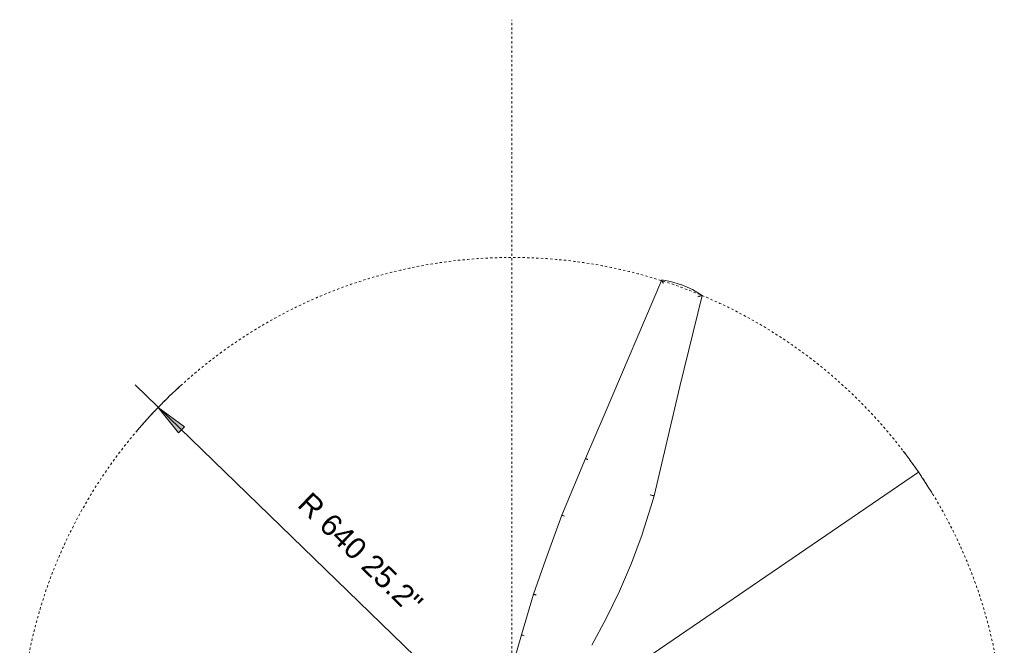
# Model space of a CAD drawing. Header units: millimetres. Extents: x 5734 to 11759, y -3101 to 7544.
# Tile 44 of 44: x 9604 to 10884, y 6731 to 7544. Entities that reach past the tile are written whole.
import ezdxf

# ---------------------------------------------------------------- set-up
doc = ezdxf.new("R2010")
doc.units = ezdxf.units.MM
doc.linetypes.add('Dash', pattern=[6, 3, -3])
doc.layers.add('A-ANNO-DIMS', color=7, linetype='Dash', lineweight=9, true_color=0xd2d2d2)
doc.layers.add('A-ANNO-DIMS-14', color=7, linetype='Continuous', lineweight=9)
doc.layers.add('E-LITE-EQPM', color=7, linetype='Continuous', lineweight=20)
doc.styles.add('Arial', font='arial.ttf', dxfattribs={"height": 28})
doc.dimstyles.new('Diameter_-_3mm_Arial', dxfattribs={"dimscale": 304.8, "dimtxt": 28.567263, "dimasz": 0, "dimexe": 0.110236, "dimexo": 0, "dimgap": 0.068898, "dimtad": 1, "dimjust": 3, "dimdec": 0, "dimzin": 0, "dimdsep": 46, "dimtxsty": 'Arial', "dimblk1": 'NONE', "dimblk2": 'NONE', "dimsah": 1, "dimcen": 0.09, "dimadec": 0, "dimazin": 0, "dimtfac": 1, "dimtdec": 4, "dimtix": 1, "dimtmove": 0, "dimatfit": 2, "dimfxl": 1, "dimtvp": 1, "dimtolj": 1, "dimtzin": 0, "dimarcsym": 2})
doc.dimstyles.new('Radial_-_3mm_Arial', dxfattribs={"dimscale": 304.8, "dimtxt": 28.567263, "dimasz": 0.137795, "dimexe": 0.137795, "dimexo": 0, "dimgap": 0.080381, "dimtad": 1, "dimjust": 3, "dimdec": 0, "dimzin": 0, "dimdsep": 46, "dimtxsty": 'Arial', "dimsah": 1, "dimcen": 0.09, "dimdle": 0.137795, "dimadec": 0, "dimazin": 0, "dimtfac": 1, "dimtdec": 4, "dimtix": 1, "dimtmove": 0, "dimatfit": 2, "dimfxl": 1, "dimtvp": 1, "dimtfill": 1, "dimtolj": 1, "dimtzin": 0, "dimarcsym": 2})

# ---------------------------------------------------------------- blocks, each defined once
blk = doc.blocks.new('33395D-10 - 33395D-10 DECO FAN LED Black_wood ceiling fan with DC motor-524682-Planta_PDF')
at = {"layer": 'E-LITE-EQPM'}
for p, q in [((-150.1, -14.9), (-94.4, 2.7)), ((-202.7, -31.6), (-150.1, -14.9)), ((-150.1, -14.9), (-150, -15)), ((-248, -48.4), (-202.7, -31.6)), ((-304.8, -70), (-248, -48.4)), ((-377.9, -102.1), (-304.8, -70))]:
    blk.add_line(p, q, dxfattribs=at)
at = {"layer": 'E-LITE-EQPM', "flags": 128}
for points in [[(-150, -15), (-149.9, -15.4), (-149.8, -15.9), (-149.6, -16.6), (-149.3, -17.4), (-149, -18.3)], [(-608.2, -205.7), (-433.7, -127.6), (-377.9, -102.1)], [(-134.9, -105.9), (-169.3, -125.5), (-204.6, -143.4), (-240.7, -159.6), (-277.5, -174.1), (-278.3, -174.3)], [(-278.3, -174.3), (-313.4, -186.2), (-327.6, -190.5)], [(-327.6, -190.5), (-469.1, -226.6), (-586.7, -258)], [(-601.3, -231.4), (-605.9, -217.1), (-608.2, -205.8)], [(-586.8, -258), (-594.8, -245.3), (-601.2, -231.6), (-601.3, -231.4)]]:
    blk.add_lwpolyline(points, dxfattribs=at)
at = {"layer": 'E-LITE-EQPM'}
for points, knots in [([(-202.7, -31.6), (-202.7, -31.6), (-202.6, -31.6), (-202.6, -31.9), (-202.3, -32.7), (-202, -33.7), (-201.7, -34.6), (-201.5, -35)], [-0.8787589, -0.8787589, -0.8787589, -0.8787589, -0.8, -0.6, -0.4, -0.2, 0, 0, 0, 0]), ([(-304.8, -70), (-304.8, -70), (-304.8, -70), (-304.7, -70.3), (-304.4, -71.1), (-303.9, -72.1), (-303.6, -73), (-303.4, -73.4)], [-0.8787324, -0.8787324, -0.8787324, -0.8787324, -0.8, -0.6, -0.4, -0.2, 0, 0, 0, 0]), ([(-608.2, -205.8), (-608.2, -205.7), (-608.2, -205.7), (-608.1, -205.7), (-608, -205.7), (-607.9, -205.7), (-607.7, -205.7), (-607.5, -205.8), (-607.3, -205.9), (-607.1, -205.9), (-607, -206), (-606.8, -206.1), (-606.5, -206.2), (-606.2, -206.3), (-605.9, -206.5), (-605.6, -206.6), (-605.2, -206.8), (-604.8, -207), (-604.2, -207.3), (-603.7, -207.5), (-603.5, -207.6)], [-1, -1, -1, -1, -0.9, -0.85, -0.8, -0.75, -0.7, -0.65, -0.6, -0.575, -0.55, -0.5, -0.45, -0.4, -0.35, -0.3, -0.25, -0.2, -0.1, 0, 0, 0, 0]), ([(-586.8, -258), (-586.8, -257.9), (-586.8, -257.8), (-586.8, -257.5), (-586.7, -257.2), (-586.7, -256.9), (-586.6, -256.6), (-586.6, -256.4), (-586.5, -256.2), (-586.5, -256), (-586.4, -255.7), (-586.3, -255.4), (-586.2, -255), (-586.1, -254.6), (-585.9, -254.2), (-585.6, -253.3), (-585.4, -252.6), (-585.2, -252.1)], [-1, -1, -1, -1, -0.9, -0.8, -0.75, -0.7, -0.65, -0.6, -0.575, -0.55, -0.5, -0.45, -0.4, -0.35, -0.3, -0.2, 0, 0, 0, 0]), ([(-586.6, -257.9), (-586.6, -258), (-586.7, -258), (-586.7, -258), (-586.8, -258)], [-0.2, -0.2, -0.2, -0.2, -0.1, -0.0267368, -0.0267368, -0.0267368, -0.0267368])]:
    blk.add_open_spline(points, degree=3, knots=knots, dxfattribs=at)
for points in [[(-377.9, -102.1), (-377.9, -102.2), (-377.9, -102.2), (-377.7, -102.6), (-377.4, -103.1), (-377.1, -103.8), (-376.8, -104.6), (-376.5, -105.1), (-376.4, -105.4)], [(-327.6, -190.4), (-327.7, -190.3), (-327.8, -190), (-328, -189.2), (-328.3, -188), (-328.7, -186.7), (-329, -185.8), (-329.1, -185.3)], [(-327.6, -190.4), (-327.6, -190.4), (-327.6, -190.5), (-327.6, -190.5)], [(-327.6, -190.5), (-327.6, -190.5), (-327.6, -190.4), (-327.6, -190.4)]]:
    blk.add_open_spline(points, degree=3, dxfattribs=at)
blk = doc.blocks.new('DIMBLOCK12-Planta_PDF')
at = {"layer": 'A-ANNO-DIMS-14', "color": 8, "true_color": 0x787878, "transparency": 16777216}
for p, q in [((10243.9, 6595), (10772.3, 6956.1)), ((10243.9, 6595), (9715.6, 6233.8)), ((10234.2, 6596.8), (10253.7, 6593.1)), ((10242.1, 6585.2), (10245.8, 6604.7))]:
    blk.add_line(p, q, dxfattribs=at)
for start, end in [(31.3498, 37.3659), (211.3498, 217.3659)]:
    blk.add_arc((10243.9, 6595), 640, start, end, dxfattribs=at)
blk.add_ellipse((10143.7, 6526.4), major_axis=(100.3, 68.6), ratio=0.727559, start_param=4.712389, end_param=6.283185, dxfattribs=at)
at = {"layer": 'A-ANNO-DIMS-14', "color": 0, "transparency": 16777216, "insert": (9984.4, 6327.9), "char_height": 28, "width": 292.177, "attachment_point": 1, "rotation": 34.3579, "line_spacing_factor": 0.941778, "style": 'Arial'}
blk.add_mtext('ø 1280 / 50.4"', dxfattribs=at)
blk = doc.blocks.new('_None')
blk = doc.blocks.new('DIMBLOCK13-Planta_PDF')
at = {"layer": 'A-ANNO-DIMS-14', "transparency": 16777216}
blk.add_hatch(color=256, dxfattribs=at).paths.add_polyline_path([(9784.1, 7040.1), (9810.4, 7006.9), (9818.1, 7014.8)], flags=0)
for p, q in [((10243.9, 6595), (9753.9, 7069.3)), ((9784.1, 7040.1), (9810.4, 7006.9)), ((9818.1, 7014.8), (9784.1, 7040.1)), ((9810.4, 7006.9), (9818.1, 7014.8)), ((10243.5, 6624.6), (10244.4, 6565.3)), ((10214.3, 6594.5), (10273.6, 6595.4))]:
    blk.add_line(p, q, dxfattribs=at)
blk.add_arc((10243.9, 6595), 640, 132.1715, 139.6916, dxfattribs=at)
at = {"layer": 'A-ANNO-DIMS-14', "color": 0, "transparency": 16777216, "insert": (9982.9, 6932.3), "char_height": 28, "width": 245.239, "attachment_point": 1, "rotation": 315.9316, "line_spacing_factor": 0.941778, "style": 'Arial', "bg_fill": 3, "box_fill_scale": 1.25, "bg_fill_color": 256, "bg_fill_true_color": 13158600, "bg_fill_transparency": 0}
blk.add_mtext('R 640 25.2"', dxfattribs=at)

msp = doc.modelspace()

# ---------------------------------------------------------------- linework, layer by layer
at = {"layer": 'A-ANNO-DIMS'}
msp.add_line((10243.9, 6595), (10243.9, 7544), dxfattribs=at)
msp.add_circle((10243.9, 6595), 640, dxfattribs=at)

# ---------------------------------------------------------------- block references
at = {"layer": 'E-LITE-EQPM', "extrusion": (0, 0, -1), "rotation": 268.9455537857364}
msp.add_blockref('33395D-10 - 33395D-10 DECO FAN LED Black_wood ceiling fan with DC motor-524682-Planta_PDF', (-10244.2, 6594.1), dxfattribs=at)

# ---------------------------------------------------------------- dimensions: what is measured, and where the dimension line sits
at = {"layer": 'A-ANNO-DIMS', "color": 8, "linetype": 'Continuous', "true_color": 0x787878}
dim = msp.add_diameter_dim_2p(p1=(10772.3, 6956.1), p2=(9715.6, 6233.8), dimstyle='Diameter_-_3mm_Arial', override={"dimpost": 'ø<>'}, dxfattribs=at)
dim.commit()
dim.dimension.update_dxf_attribs({"geometry": 'DIMBLOCK12-Planta_PDF', "text_midpoint": (10221.9, 6627.3)})

# ---------------------------------------------------------------- next in the draw order: dimensions: what is measured, and where the dimension line sits
at = {"layer": 'A-ANNO-DIMS', "color": 7, "linetype": 'Continuous'}
dim = msp.add_radius_dim(center=(10243.9, 6595), mpoint=(9784.1, 7040.1), dimstyle='Radial_-_3mm_Arial', override={"dimpost": 'R<>'}, dxfattribs=at)
dim.commit()
dim.dimension.update_dxf_attribs({"geometry": 'DIMBLOCK13-Planta_PDF', "text_midpoint": (10058.6, 6833.4)})

doc.saveas('drawing.dxf')
